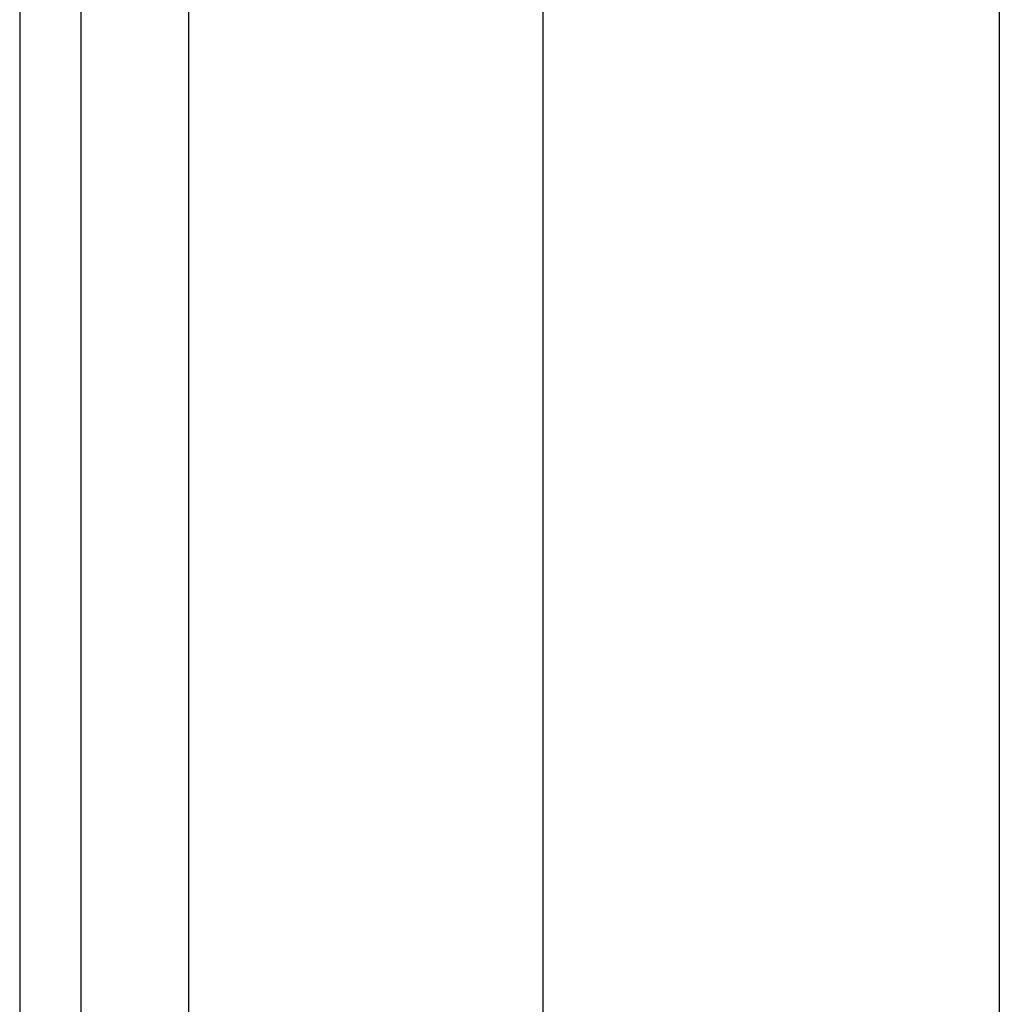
# Model space of a CAD drawing. Header units: inches. Extents: x 4.1 to 95.3, y 5.8 to 50.1.
# Tile 8 of 76: x 4.061 to 4.906, y 21.254 to 22.105. Entities that reach past the tile are written whole.
import ezdxf

# ---------------------------------------------------------------- set-up
doc = ezdxf.new("R2010")
doc.units = ezdxf.units.IN
doc.header["$MEASUREMENT"] = 0
doc.layers.add('Visible Edges(ANSI)', color=7, linetype='Continuous', lineweight=25)
doc.layers.add('Visible Tangent Edges(ANSI)', color=7, linetype='Continuous', lineweight=25)

msp = doc.modelspace()

# ---------------------------------------------------------------- linework, layer by layer
at = {"layer": 'Visible Edges(ANSI)'}
for p, q in [((4.06053, 38.02566), (4.06053, 18.51466)), ((4.11353, 18.51466), (4.11353, 38.02566)), ((4.51254, 19.18706), (4.51254, 22.23574)), ((4.90624, 22.2348), (4.90624, 19.18706))]:
    msp.add_line(p, q, dxfattribs=at)
at = {"layer": 'Visible Tangent Edges(ANSI)'}
msp.add_line((4.20653, 18.51466), (4.20653, 38.02566), dxfattribs=at)

doc.saveas('drawing.dxf')
